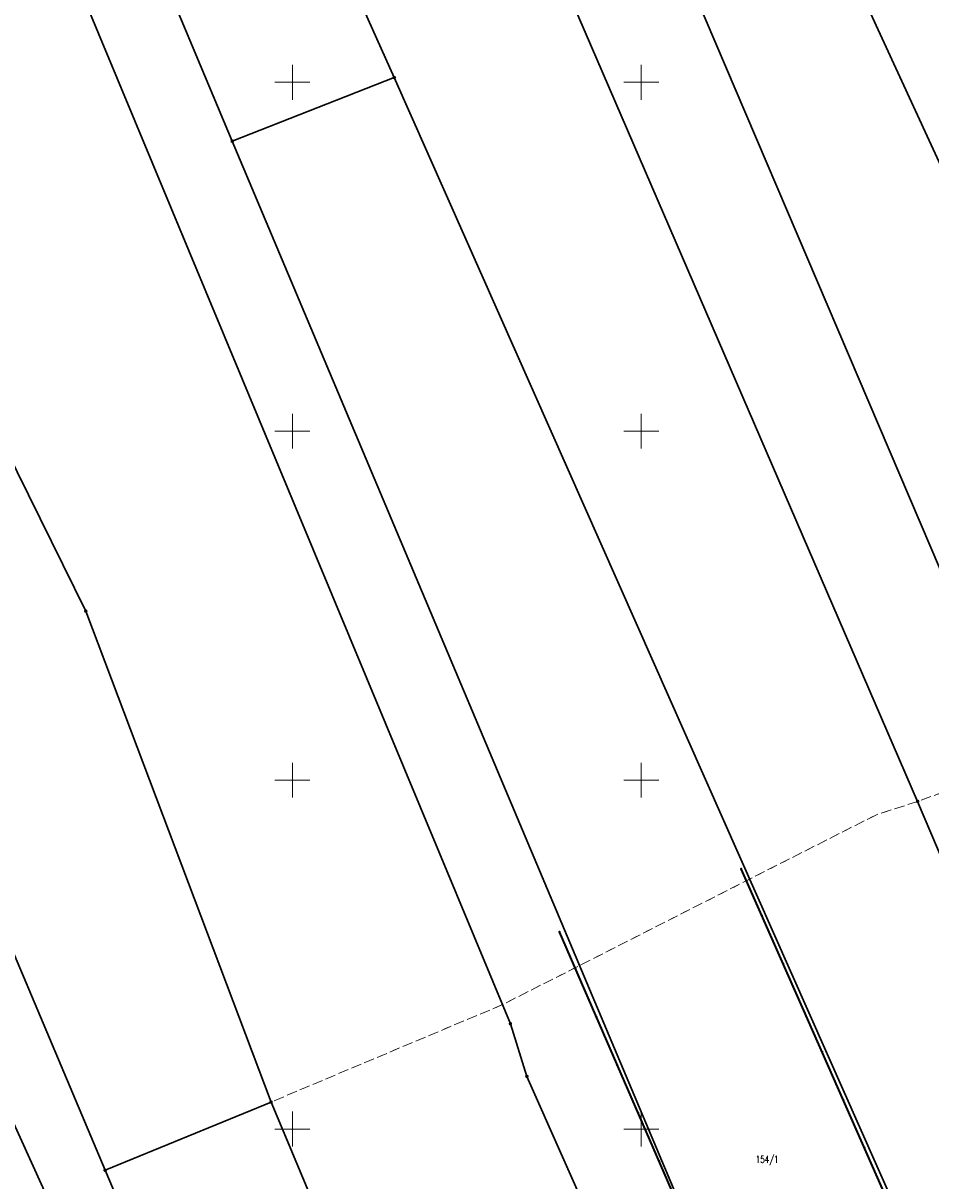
# Model space of a CAD drawing. Header units: millimetres. Extents: x 5507581 to 5508583, y 5765457 to 5766184.
# Tile 21 of 59: x 5507861 to 5507992, y 5765743 to 5765908. Entities that reach past the tile are written whole.
import ezdxf
from ezdxf.enums import TextEntityAlignment as Align

# ---------------------------------------------------------------- set-up
doc = ezdxf.new("R2010")
doc.units = ezdxf.units.MM
doc.linetypes.add('PRZER1-1', pattern=[2, 1, -1])
doc.linetypes.add('PRZER3-1', pattern=[2, 1.5, -0.5])
doc.layers.get('0').update_dxf_attribs({"lineweight": 18})
for name, color, linetype, lineweight in [('EGDE', 122, 'Continuous', 18), ('EGDE_O', 7, 'Continuous', 18), ('EGPG', 7, 'Continuous', 18), ('OTOO', 7, 'Continuous', 35), ('Ramka sekcyjna', 7, 'Continuous', 18)]:
    doc.layers.add(name, color=color, linetype=linetype, lineweight=lineweight)
doc.layers.add('EGKK', color=7, linetype='Continuous', lineweight=18, true_color=0x24bc24)
doc.layers.add('EGUG', color=7, linetype='Continuous', lineweight=18, true_color=0x008000)
doc.styles.add('opisy', font='romans.shx', dxfattribs={"width": 0.6})

# ---------------------------------------------------------------- blocks, each defined once
blk = doc.blocks.new('D_KOLO')
blk.add_hatch(color=0).paths.add_polyline_path([(-0.175, 0), (-0.169037, -0.045293), (-0.151554, -0.0875), (-0.123744, -0.123744), (-0.0875, -0.151554), (-0.045293, -0.169037), (0, -0.175), (0.045293, -0.169037), (0.0875, -0.151554), (0.123744, -0.123744), (0.151554, -0.0875), (0.169037, -0.045293), (0.175, 0), (0.169037, 0.045293), (0.151554, 0.0875), (0.123744, 0.123744), (0.0875, 0.151554), (0.045293, 0.169037), (0, 0.175), (-0.045293, 0.169037), (-0.0875, 0.151554), (-0.123744, 0.123744), (-0.151554, 0.0875), (-0.169037, 0.045293)])
blk = doc.blocks.new('D_GSLKOG1')
blk.add_hatch(color=0).paths.add_polyline_path([(-0.175, 0), (-0.169037, -0.045293), (-0.151554, -0.0875), (-0.123744, -0.123744), (-0.0875, -0.151554), (-0.045293, -0.169037), (0, -0.175), (0.045293, -0.169037), (0.0875, -0.151554), (0.123744, -0.123744), (0.151554, -0.0875), (0.169037, -0.045293), (0.175, 0), (0.169037, 0.045293), (0.151554, 0.0875), (0.123744, 0.123744), (0.0875, 0.151554), (0.045293, 0.169037), (0, 0.175), (-0.045293, 0.169037), (-0.0875, 0.151554), (-0.123744, 0.123744), (-0.151554, 0.0875), (-0.169037, 0.045293)])
blk = doc.blocks.new('D_GEPPGD1_2')
at = {"true_color": 0xffffff}
blk.add_hatch(color=7, dxfattribs=at).paths.add_polyline_path([(0, -0.25), (0.077254, -0.237764), (0.146946, -0.202254), (0.202254, -0.146946), (0.237764, -0.077254), (0.25, 0), (0.237764, 0.077254), (0.202254, 0.146946), (0.146946, 0.202254), (0.077254, 0.237764), (0, 0.25), (-0.077254, 0.237764), (-0.146946, 0.202254), (-0.202254, 0.146946), (-0.237764, 0.077254), (-0.25, 0), (-0.237764, -0.077254), (-0.202254, -0.146946), (-0.146946, -0.202254), (-0.077254, -0.237764)])
blk.add_hatch(color=0).paths.add_polyline_path([(0, -0.045), (0.013906, -0.042798), (0.02645, -0.036406), (0.036406, -0.02645), (0.042798, -0.013906), (0.045, 0), (0.042798, 0.013906), (0.036406, 0.02645), (0.02645, 0.036406), (0.013906, 0.042798), (0, 0.045), (-0.013906, 0.042798), (-0.02645, 0.036406), (-0.036406, 0.02645), (-0.042798, 0.013906), (-0.045, 0), (-0.042798, -0.013906), (-0.036406, -0.02645), (-0.02645, -0.036406), (-0.013906, -0.042798)])

msp = doc.modelspace()

# ---------------------------------------------------------------- linework, layer by layer
at = {"layer": 'EGDE', "linetype": 'Continuous', "lineweight": 30}
for points in [[(5508052.25, 5765753.5), (5508079.87, 5765765.15), (5508051.85, 5765826.9), (5507999.44, 5765942.55), (5507971.07, 5765935.57), (5508012.04, 5765846.57), (5508026.92, 5765812.37)], [(5508052.25, 5765753.5), (5508029.62, 5765743.97), (5508021.7, 5765762.38), (5508019.23, 5765768.28), (5507948.9, 5765933.26), (5507971.07, 5765935.57), (5508012.04, 5765846.57), (5508026.92, 5765812.37)], [(5508029.62, 5765743.97), (5508021.7, 5765762.38), (5508019.23, 5765768.28), (5507948.9, 5765933.26), (5507931.51, 5765931.47), (5507989.61, 5765796.95), (5508003.79, 5765763.62), (5508005.34, 5765759.92), (5508006.88, 5765756.19), (5508010.37, 5765747.89), (5508013.5, 5765740.53), (5508014.97, 5765737.67)], [(5507920.29, 5765698.17), (5507896.95, 5765753.87), (5507870.4, 5765824.22), (5507860.56, 5765844.2), (5507818.51, 5765932.05), (5507862.04, 5765931.5), (5507931.25, 5765765.09), (5507933.61, 5765757.54), (5507944.02, 5765734.1), (5507945.6, 5765730.38), (5507948.88, 5765722.54), (5507952.22, 5765714.59), (5507953.41, 5765712.01)], [(5507964.7, 5765716.78), (5507960.48, 5765727.44), (5507954.98, 5765740.57), (5507891.39, 5765891.56), (5507874.64, 5765931.48), (5507862.04, 5765931.5), (5507931.25, 5765765.09), (5507933.61, 5765757.54), (5507944.02, 5765734.1), (5507945.6, 5765730.38), (5507948.88, 5765722.54), (5507952.22, 5765714.59), (5507953.41, 5765712.01)], [(5507926.59, 5765930.98), (5507931.51, 5765931.47), (5507989.61, 5765796.95), (5508003.79, 5765763.62), (5508005.34, 5765759.92), (5508006.88, 5765756.19), (5508010.37, 5765747.89), (5508013.5, 5765740.53), (5508014.97, 5765737.67), (5508009.04, 5765735.2), (5508001.49, 5765732.08), (5507991.24, 5765727.82), (5507914.61, 5765900.67), (5507900.92, 5765931.23)], [(5507771.55, 5765914.7), (5507781.71, 5765924.97), (5507832.6, 5765809.74), (5507836.46, 5765811.26), (5507843.67, 5765814.01), (5507873.17, 5765744.09), (5507896.83, 5765688.31), (5507888.78, 5765687.46), (5507839.4, 5765796.3), (5507828.78, 5765792.35), (5507811.32, 5765830.97)], [(5507991.24, 5765727.82), (5507914.61, 5765900.67), (5507891.39, 5765891.56), (5507954.98, 5765740.57), (5507960.48, 5765727.44), (5507964.7, 5765716.78), (5507980.68, 5765723.44)], [(5507739.86, 5765812.88), (5507811.32, 5765830.97), (5507828.78, 5765792.35), (5507839.4, 5765796.3), (5507888.78, 5765687.46), (5507875.29, 5765681.86), (5507802.94, 5765650.15), (5507780.21, 5765704.21), (5507789.36, 5765708), (5507762.4, 5765765.27), (5507756.29, 5765778.26)], [(5507896.83, 5765688.31), (5507920.29, 5765698.17), (5507896.95, 5765753.87), (5507873.17, 5765744.09)]]:
    msp.add_lwpolyline(points, close=True, dxfattribs=at)
at = {"layer": 'EGKK', "color": 82, "linetype": 'PRZER3-1', "lineweight": 18, "true_color": 0x24bc24}
msp.add_lwpolyline([(5507873.17, 5765744.09), (5507896.83, 5765688.31), (5507920.29, 5765698.17), (5507953.41, 5765712.01), (5507964.7, 5765716.78), (5507980.68, 5765723.44), (5507991.24, 5765727.82), (5508001.49, 5765732.08), (5508009.04, 5765735.2), (5508014.97, 5765737.67), (5508029.62, 5765743.97), (5508052.25, 5765753.5), (5508079.87, 5765765.15), (5508053.42, 5765823.45), (5508026.92, 5765812.37), (5508004.69, 5765802.38), (5507989.61, 5765796.95), (5507983.71, 5765795.05), (5507930.12, 5765767.83), (5507896.95, 5765753.87)], close=True, dxfattribs=at)
at = {"layer": 'EGUG', "color": 96, "linetype": 'PRZER1-1', "lineweight": 18, "true_color": 0x008000}
for points in [[(5507771.55, 5765914.7), (5507781.71, 5765924.97), (5507805.72, 5765870.61), (5507832.6, 5765809.74), (5507836.46, 5765811.26), (5507843.67, 5765814.01), (5507873.17, 5765744.09), (5507896.83, 5765688.31), (5507888.78, 5765687.46), (5507839.4, 5765796.3), (5507828.78, 5765792.35), (5507811.32, 5765830.97)], [(5507721.23, 5765616.12), (5507727.71, 5765612.76), (5507750.55, 5765623.64), (5507802.94, 5765650.15), (5507875.29, 5765681.86), (5507888.78, 5765687.46), (5507839.4, 5765796.3), (5507828.78, 5765792.35), (5507811.32, 5765830.97), (5507739.86, 5765812.88), (5507633.95, 5765789.62), (5507642.35, 5765756.94), (5507642.72, 5765755.48), (5507647.73, 5765734.6), (5507646.92, 5765734.33), (5507655.57, 5765698.15), (5507641.15, 5765659.46)], [(5507873.17, 5765744.09), (5507896.83, 5765688.31), (5507920.29, 5765698.17), (5507953.41, 5765712.01), (5507964.7, 5765716.78), (5507980.68, 5765723.44), (5507991.24, 5765727.82), (5508001.49, 5765732.08), (5508009.04, 5765735.2), (5508014.97, 5765737.67), (5508029.62, 5765743.97), (5508052.25, 5765753.5), (5508079.87, 5765765.15), (5508053.42, 5765823.45), (5508026.92, 5765812.37), (5508004.69, 5765802.38), (5507989.61, 5765796.95), (5507983.71, 5765795.05), (5507930.12, 5765767.83), (5507896.95, 5765753.87)]]:
    msp.add_lwpolyline(points, close=True, dxfattribs=at)
at = {"layer": 'OTOO', "color": 7, "linetype": 'Continuous', "lineweight": 35}
for points in [[(5507982.69, 5765724.41), (5507990.62, 5765727.67), (5507973.32, 5765766.99), (5507964.31, 5765787.27)], [(5507978.47, 5765722.65), (5507964.71, 5765716.89), (5507959.78, 5765728.92), (5507954.84, 5765740.11), (5507938.28, 5765778.24)]]:
    msp.add_lwpolyline(points, dxfattribs=at)
at = {"layer": 'Ramka sekcyjna', "color": 7, "linetype": 'Continuous', "lineweight": 18, "flags": 128}
for points in [[(5507900, 5765897.5), (5507900, 5765902.5)], [(5507950, 5765897.5), (5507950, 5765902.5)], [(5507902.5, 5765900), (5507897.5, 5765900)], [(5507952.5, 5765900), (5507947.5, 5765900)], [(5507900, 5765847.5), (5507900, 5765852.5)], [(5507950, 5765847.5), (5507950, 5765852.5)], [(5507902.5, 5765850), (5507897.5, 5765850)], [(5507952.5, 5765850), (5507947.5, 5765850)], [(5507900, 5765797.5), (5507900, 5765802.5)], [(5507950, 5765797.5), (5507950, 5765802.5)], [(5507902.5, 5765800), (5507897.5, 5765800)], [(5507952.5, 5765800), (5507947.5, 5765800)], [(5507900, 5765750), (5507900, 5765752.5)], [(5507950, 5765750), (5507950, 5765752.5)], [(5507902.5, 5765750), (5507897.5, 5765750)], [(5507902.5, 5765750), (5507897.5, 5765750)], [(5507900, 5765750), (5507900, 5765747.5)], [(5507952.5, 5765750), (5507947.5, 5765750)], [(5507952.5, 5765750), (5507947.5, 5765750)], [(5507950, 5765750), (5507950, 5765747.5)]]:
    msp.add_lwpolyline(points, dxfattribs=at)

# ---------------------------------------------------------------- block references
at = {"layer": 'EGPG', "color": 7, "linetype": 'Continuous', "lineweight": 18}
for p in [(5507914.61, 5765900.67), (5507891.39, 5765891.56), (5507870.4, 5765824.22), (5507989.61, 5765796.95), (5507931.25, 5765765.09), (5507933.61, 5765757.54), (5507896.95, 5765753.87), (5507873.17, 5765744.09)]:
    msp.add_blockref('D_GEPPGD1_2', p, dxfattribs=at)
at = {"layer": 'OTOO', "color": 7, "linetype": 'Continuous', "lineweight": 25}
for name, p, rotation in [('D_GSLKOG1', (5507964.31, 5765787.27), 113.954624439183), ('D_KOLO', (5507967.29, 5765780.56), 113.954624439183), ('D_KOLO', (5507967.29, 5765780.56), 113.954624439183), ('D_GSLKOG1', (5507938.28, 5765778.24), 113.4754844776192), ('D_KOLO', (5507970.34, 5765773.7), 113.954624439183), ('D_KOLO', (5507970.34, 5765773.7), 113.954624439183), ('D_KOLO', (5507940.58, 5765772.93), 113.4754844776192), ('D_KOLO', (5507940.58, 5765772.93), 113.4754844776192), ('D_KOLO', (5507943.57, 5765766.05), 113.4754844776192), ('D_KOLO', (5507943.57, 5765766.05), 113.4754844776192), ('D_KOLO', (5507975.93, 5765761.06), 113.7485178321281), ('D_KOLO', (5507975.93, 5765761.06), 113.7485178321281), ('D_KOLO', (5507946.56, 5765759.18), 113.4754844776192), ('D_KOLO', (5507946.56, 5765759.18), 113.4754844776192), ('D_KOLO', (5507978.95, 5765754.19), 113.7485178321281), ('D_KOLO', (5507978.95, 5765754.19), 113.7485178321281), ('D_KOLO', (5507949.55, 5765752.3), 113.4754844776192), ('D_KOLO', (5507949.55, 5765752.3), 113.4754844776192), ('D_KOLO', (5507981.97, 5765747.33), 113.7485178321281), ('D_KOLO', (5507981.97, 5765747.33), 113.7485178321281), ('D_KOLO', (5507952.54, 5765745.42), 113.4754844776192), ('D_KOLO', (5507952.54, 5765745.42), 113.4754844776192)]:
    msp.add_blockref(name, p, dxfattribs=dict(at, rotation=rotation))

# ---------------------------------------------------------------- texts
at = {"layer": 'EGDE_O', "color": 122, "linetype": 'Continuous', "lineweight": 20, "ltscale": 0.2, "style": 'opisy', "width": 0.75}
msp.add_text('154/1', height=1, dxfattribs=at).set_placement((5507968.05, 5765745.14), align=Align.CENTER)

doc.saveas('drawing.dxf')
